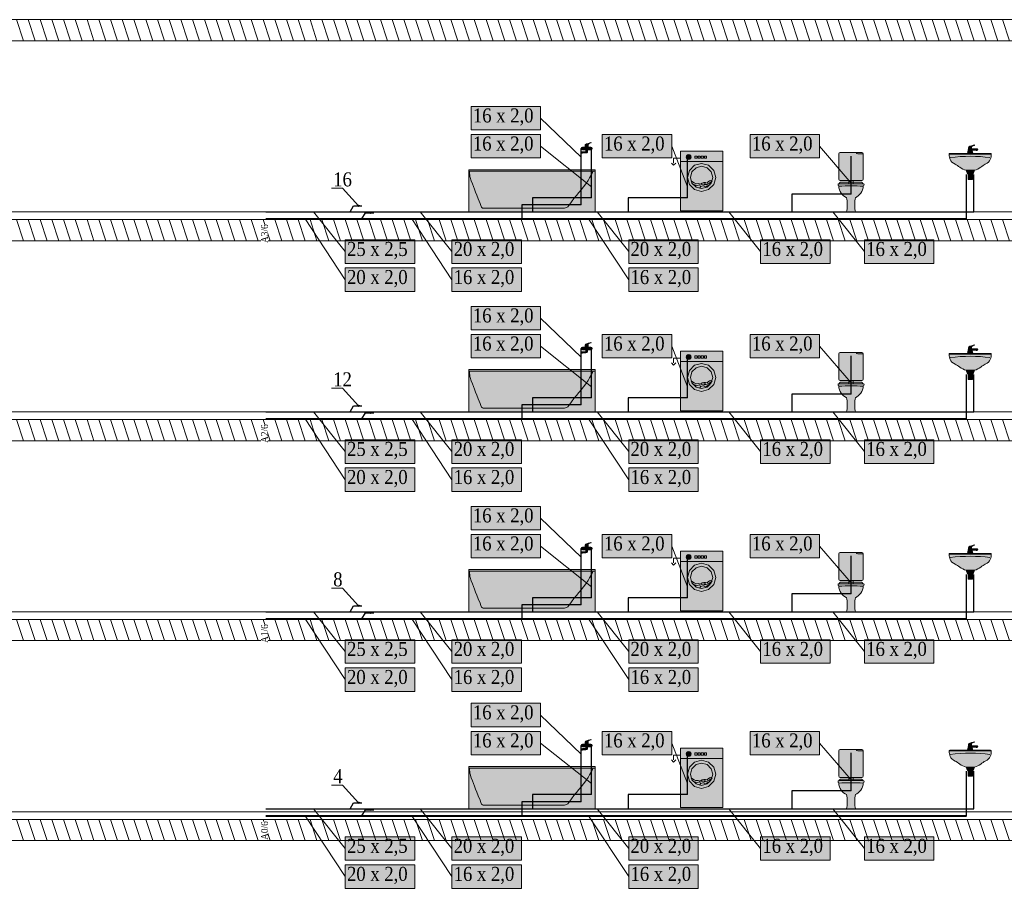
# Model space of a CAD drawing. Header units: millimetres. Extents: x -102560 to 77680, y 7163 to 33028.
# Tile 79 of 80: x 55976 to 70010, y 15051 to 27431. Entities that reach past the tile are written whole.
import ezdxf
from ezdxf.enums import TextEntityAlignment as Align

# ---------------------------------------------------------------- set-up
doc = ezdxf.new("R2010")
doc.units = ezdxf.units.MM
for name, color, linetype, lineweight, true_color in [('IS_Działka wody ciepłej', 1, 'Continuous', 30, 0xff0000), ('IS_Działka wody zimnej_etykieta', 7, 'Continuous', 0, 0x000000), ('IS_Konstrukcja (Rozwinięcie)', 7, 'Continuous', 9, 0x000000), ('IS_Odbiornik2', 7, 'Continuous', 0, 0x000000), ('IS_Pralka', 7, 'Continuous', 5, 0x000000), ('IS_Przybory sanitarne1', 7, 'Continuous', 0, 0x000000), ('IS_Rozcięte połączenie rozwinięcia2', 7, 'Continuous', 0, 0x000000), ('IS_Umywalka', 7, 'Continuous', 5, 0x000000), ('IS_Wanna', 7, 'Continuous', 5, 0x000000)]:
    doc.layers.add(name, color=color, linetype=linetype, lineweight=lineweight, true_color=true_color)
doc.layers.add('IS_Działka wody zimnej', color=5, linetype='Continuous', lineweight=30)
doc.layers.add('RR_IWK_ciepla woda', color=10, linetype='C.W.U.', lineweight=40)
doc.styles.add('Garamond_____', font='GARA.TTF')
doc.styles.get("Standard").update_dxf_attribs({"font": 'arial.ttf'})
doc.linetypes.add('C.W.U.', pattern='A,16.8,-4.8,["C.W.U.",Standard,S=2.4,R=0,X=-2.4,Y=-1.2],-10.2', length=31.8)

# ---------------------------------------------------------------- blocks, each defined once
blk = doc.blocks.new('16_TypRysWodKan_PralkaAutomatycznaCzescKan_00000000-0000-0000-0000-000000000000_Normal')
at = {"layer": 'IS_Pralka', "lineweight": 50, "true_color": 0xffffff, "transparency": 33554687}
blk.add_hatch(color=7, dxfattribs=at).paths.add_polyline_path([(-0.3, 0.425), (-0.3, -0.425), (0.3, -0.425), (0.3, 0.425)])
h = blk.add_hatch(color=7, dxfattribs=at)
edge = h.paths.add_edge_path(flags=0)
edge.add_ellipse((-0.185, 0.34), major_axis=(0.035, 0), ratio=1, start_angle=0, end_angle=360)
h = blk.add_hatch(color=7, dxfattribs=at)
edge = h.paths.add_edge_path(flags=0)
edge.add_ellipse((0, 0.05), major_axis=(0.2, 0), ratio=1, start_angle=0, end_angle=360)
h = blk.add_hatch(color=7, dxfattribs=at)
edge = h.paths.add_edge_path(flags=0)
edge.add_ellipse((0, 0.05), major_axis=(0.16, 0), ratio=1, start_angle=0, end_angle=360)
at = {"layer": 'IS_Pralka', "lineweight": -2}
for points in [[(-0.3, 0.425), (0.3, 0.425), (0.3, -0.425), (-0.3, -0.425)], [(-0.095, 0.325), (-0.095, 0.355), (-0.065, 0.355), (-0.065, 0.325)], [(-0.05, 0.325), (-0.05, 0.355), (-0.02, 0.355), (-0.02, 0.325)], [(-0.005, 0.325), (-0.005, 0.355), (0.025, 0.355), (0.025, 0.325)], [(0.04, 0.325), (0.04, 0.355), (0.07, 0.355), (0.07, 0.325)]]:
    blk.add_lwpolyline(points, close=True, dxfattribs=at)
for points in [[(-0.3, 0.325), (-0.4, 0.325), (-0.4, 0.255)], [(-0.43, 0.255), (-0.4, 0.225), (-0.37, 0.255)]]:
    blk.add_lwpolyline(points, dxfattribs=at)
at = {"layer": 'IS_Pralka'}
for points in [[(-0.15, 0.34), (-0.155, 0.357), (-0.168, 0.37), (-0.185, 0.375), (-0.203, 0.37), (-0.215, 0.357), (-0.22, 0.34), (-0.215, 0.323), (-0.203, 0.31), (-0.185, 0.305), (-0.168, 0.31), (-0.155, 0.323)], [(0.2, 0.05), (0.173, 0.15), (0.1, 0.223), (0, 0.25), (-0.1, 0.223), (-0.173, 0.15), (-0.2, 0.05), (-0.173, -0.05), (-0.1, -0.123), (0, -0.15), (0.1, -0.123), (0.173, -0.05)], [(0.16, 0.05), (0.138, 0.13), (0.08, 0.188), (0, 0.21), (-0.08, 0.188), (-0.138, 0.13), (-0.16, 0.05), (-0.138, -0.03), (-0.08, -0.088), (0, -0.11), (0.08, -0.088), (0.138, -0.03)]]:
    blk.add_lwpolyline(points, close=True, dxfattribs=at)
at = {"layer": 'IS_Pralka', "lineweight": -2}
blk.add_polyline3d([(-0.3, 0.275, 0), (0.3, 0.275, 0)], dxfattribs=at)
for points, knots in [([(-0.15, 0), (-0.12, -0.015), (-0.095, -0.045), (-0.07, -0.04), (-0.04, -0.035), (-0.015, -0.045), (0, -0.05), (0.035, -0.05), (0.04, -0.03), (0.065, -0.05)], [0, 0, 0, 0, 1, 1, 1, 2, 2, 2, 3, 3, 3, 3]), ([(-0.015, -0.045), (0.01, -0.02), (0.05, -0.015), (0.08, -0.03), (0.1, -0.01), (0.12, 0.025), (0.15, -0.01)], [0, 0, 0, 0, 1, 1, 1, 2, 2, 2, 2]), ([(-0.015, -0.08), (-0.025, -0.035), (-0.045, -0.07), (-0.07, -0.07), (-0.095, -0.065), (-0.095, -0.05), (-0.13, -0.045)], [0, 0, 0, 0, 1, 1, 1, 2, 2, 2, 2]), ([(-0.03, -0.105), (-0.01, -0.055), (0.03, -0.075), (0.055, -0.085), (0.08, -0.08), (0.075, -0.065), (0.12, -0.055)], [0, 0, 0, 0, 1, 1, 1, 2, 2, 2, 2]), ([(0.025, -0.075), (0.035, -0.04), (0.07, -0.06), (0.1, -0.04), (0.115, -0.03), (0.13, -0.01), (0.15, -0.01)], [0, 0, 0, 0, 1, 1, 1, 2, 2, 2, 2])]:
    blk.add_open_spline(points, degree=3, knots=knots, dxfattribs=at)
blk = doc.blocks.new('16_TypRysWodKan_Wanna_00000000-0000-0000-0000-000000000000_Normal')
at = {"layer": 'IS_Wanna', "lineweight": 50, "true_color": 0xffffff, "transparency": 33554687}
blk.add_hatch(color=7, dxfattribs=at).paths.add_polyline_path([(-0.9, 0.3), (-0.9, -0.3), (0.9, -0.3), (0.9, 0.3)])
at = {"layer": 'IS_Wanna', "lineweight": -2}
blk.add_lwpolyline([(-0.9, 0.3), (0.9, 0.3), (0.9, -0.3), (-0.9, -0.3)], close=True, dxfattribs=at)
blk.add_polyline3d([(-0.9, 0.28, 0), (0.9, 0.28, 0)], dxfattribs=at)
blk.add_open_spline([(0.87, 0.28), (0.87, 0.255), (0.825, 0.19), (0.8, 0.145), (0.715, 0.015), (0.625, -0.065), (0.525, -0.21), (0.51, -0.24), (0.48, -0.25), (0.435, -0.25), (-0.025, -0.25), (-0.01, -0.25), (-0.695, -0.25), (-0.71, -0.25), (-0.725, -0.23), (-0.74, -0.18), (-0.81, 0.005), (-0.835, 0.045), (-0.88, 0.19), (-0.885, 0.205), (-0.89, 0.235), (-0.89, 0.28)], degree=3, knots=[0, 0, 0, 0, 1, 1, 1, 2, 2, 2, 3, 3, 3, 4, 4, 4, 5, 5, 5, 6, 6, 6, 7, 7, 7, 7], dxfattribs=at)
blk = doc.blocks.new('16_TypRysWodKan_BateriaCzerpalna_00000000-0000-0000-0000-000000000000_Normal')
at = {"layer": 'IS_Odbiornik2', "lineweight": 50, "true_color": 0xffffff, "transparency": 33554687}
h = blk.add_hatch(color=7, dxfattribs=at)
edge = h.paths.add_edge_path(flags=0)
edge.add_spline(control_points=[(-0.07977, -0.01), (-0.07977, -0.02), (-0.06977, -0.03), (-0.05977, -0.03), (-0.02977, -0.03), (0.03023, -0.03), (0.06023, -0.03), (0.07523, -0.03), (0.08023, -0.025), (0.08023, -0.01), (0.08023, 0.005), (0.07023, 0.01), (0.06023, 0.01), (0.02523, 0.01), (-0.02477, 0.01), (-0.05977, 0.01), (-0.06977, 0.01), (-0.07977, 0), (-0.07977, -0.01)], knot_values=[-6, -6, -6, -6, -5, -5, -5, -4, -4, -4, -3, -3, -3, -2, -2, -2, -1, -1, -1, 0, 0, 0, 0], weights=[1, 1, 1, 1, 1, 1, 1, 1, 1, 1, 1, 1, 1, 1, 1, 1, 1, 1, 1], degree=3, periodic=0)
h = blk.add_hatch(color=7, dxfattribs=at)
edge = h.paths.add_edge_path(flags=0)
edge.add_spline(control_points=[(-0.01977, 0.03), (0.00023, 0.03), (0.00023, 0.03), (0.02023, 0.03), (0.02023, 0.05), (0.02023, 0.05), (0.02523, 0.055), (0.03023, 0.06), (0.04023, 0.065), (0.06023, 0.07), (0.06523, 0.07), (0.06523, 0.075), (0.06023, 0.075), (0.05023, 0.075), (-0.00477, 0.055), (-0.01477, 0.05), (-0.01977, 0.045), (-0.01977, 0.04), (-0.01977, 0.03)], knot_values=[-6, -6, -6, -6, -5, -5, -5, -4, -4, -4, -3, -3, -3, -2, -2, -2, -1, -1, -1, 0, 0, 0, 0], weights=[1, 1, 1, 1, 1, 1, 1, 1, 1, 1, 1, 1, 1, 1, 1, 1, 1, 1, 1], degree=3, periodic=0)
for points in [[(-0.01977, 0.01), (0.02023, 0.01), (0.02023, 0.03), (-0.01977, 0.03)], [(0.01023, -0.03), (-0.00977, -0.03), (-0.00977, -0.04), (0.01023, -0.04)]]:
    blk.add_hatch(color=7, dxfattribs=at).paths.add_polyline_path(points)
h = blk.add_hatch(color=7, dxfattribs=at)
edge = h.paths.add_edge_path(flags=0)
edge.add_spline(control_points=[(0.01023, -0.04), (0.00023, -0.04), (0.00023, -0.04), (-0.00977, -0.04), (-0.00977, -0.05), (-0.00977, -0.055), (-0.01477, -0.055), (-0.02977, -0.055), (-0.01477, -0.055), (-0.05977, -0.055), (-0.06977, -0.055), (-0.07477, -0.06), (-0.07477, -0.065), (-0.07477, -0.07), (-0.07477, -0.07), (-0.07477, -0.075), (-0.06977, -0.075), (-0.06477, -0.075), (-0.05977, -0.075), (-0.05977, -0.07), (-0.05977, -0.07), (-0.05477, -0.07), (0.01023, -0.07), (-0.04977, -0.07), (-0.00977, -0.07), (0.00023, -0.07), (0.01023, -0.07), (0.01023, -0.06), (0.01023, -0.05), (0.01023, -0.05), (0.01023, -0.04)], knot_values=[-10, -10, -10, -10, -9, -9, -9, -8, -8, -8, -7, -7, -7, -6, -6, -6, -5, -5, -5, -4, -4, -4, -3, -3, -3, -2, -2, -2, -1, -1, -1, 0, 0, 0, 0], weights=[1, 1, 1, 1, 1, 1, 1, 1, 1, 1, 1, 1, 1, 1, 1, 1, 1, 1, 1, 1, 1, 1, 1, 1, 1, 1, 1, 1, 1, 1, 1], degree=3, periodic=0)
at = {"layer": 'IS_Odbiornik2', "lineweight": -2}
for points in [[(-0.01977, 0.01), (-0.01977, 0.03), (0.02023, 0.03), (0.02023, 0.01)], [(0.01023, -0.03), (0.01023, -0.04), (-0.00977, -0.04), (-0.00977, -0.03)]]:
    blk.add_lwpolyline(points, close=True, dxfattribs=at)
for points, knots in [([(-0.07977, -0.01), (-0.07977, 0), (-0.06977, 0.01), (-0.05977, 0.01), (-0.02477, 0.01), (0.02523, 0.01), (0.06023, 0.01), (0.07023, 0.01), (0.08023, 0.005), (0.08023, -0.01), (0.08023, -0.025), (0.07523, -0.03), (0.06023, -0.03), (0.03023, -0.03), (-0.02977, -0.03), (-0.05977, -0.03), (-0.06977, -0.03), (-0.07977, -0.02), (-0.07977, -0.01)], [0, 0, 0, 0, 1, 1, 1, 2, 2, 2, 3, 3, 3, 4, 4, 4, 5, 5, 5, 6, 6, 6, 6]), ([(-0.01977, 0.03), (-0.01977, 0.04), (-0.01977, 0.045), (-0.01477, 0.05), (-0.00477, 0.055), (0.05023, 0.075), (0.06023, 0.075), (0.06523, 0.075), (0.06523, 0.07), (0.06023, 0.07), (0.04023, 0.065), (0.03023, 0.06), (0.02523, 0.055), (0.02023, 0.05), (0.02023, 0.05), (0.02023, 0.03)], [0, 0, 0, 0, 1, 1, 1, 2, 2, 2, 3, 3, 3, 4, 4, 4, 5, 5, 5, 5]), ([(0.01023, -0.04), (0.01023, -0.05), (0.01023, -0.05), (0.01023, -0.06), (0.01023, -0.07), (0.00023, -0.07), (-0.00977, -0.07), (-0.04977, -0.07), (0.01023, -0.07), (-0.05477, -0.07), (-0.05977, -0.07), (-0.05977, -0.07), (-0.05977, -0.075), (-0.06477, -0.075), (-0.06977, -0.075), (-0.07477, -0.075), (-0.07477, -0.07), (-0.07477, -0.07), (-0.07477, -0.065), (-0.07477, -0.06), (-0.06977, -0.055), (-0.05977, -0.055), (-0.01477, -0.055), (-0.02977, -0.055), (-0.01477, -0.055), (-0.00977, -0.055), (-0.00977, -0.05), (-0.00977, -0.04)], [0, 0, 0, 0, 1, 1, 1, 2, 2, 2, 3, 3, 3, 4, 4, 4, 5, 5, 5, 6, 6, 6, 7, 7, 7, 8, 8, 8, 9, 9, 9, 9])]:
    blk.add_open_spline(points, degree=3, knots=knots, dxfattribs=at)
blk = doc.blocks.new('16_TypRysWodKan_MiskaUstStojaca_00000000-0000-0000-0000-000000000000_Normal')
at = {"layer": 'IS_Przybory sanitarne1', "lineweight": 50, "true_color": 0xffffff, "transparency": 33554687}
h = blk.add_hatch(color=7, dxfattribs=at)
edge = h.paths.add_edge_path(flags=0)
edge.add_spline(control_points=[(-0.175, 0.19), (-0.185, 0.19), (-0.185, 0.19), (-0.185, 0.175), (-0.185, 0.165), (-0.185, 0.16), (-0.175, 0.16), (-0.175, 0.075), (-0.12, 0.02), (-0.065, -0.01), (-0.05, -0.06), (-0.05, -0.165), (-0.065, -0.21), (-0.03, -0.21), (0.035, -0.21), (0.065, -0.21), (0.05, -0.165), (0.05, -0.06), (0.065, -0.01), (0.115, 0.02), (0.175, 0.075), (0.175, 0.16), (0.185, 0.16), (0.185, 0.165), (0.185, 0.175), (0.185, 0.19), (0.185, 0.19), (0.175, 0.19), (0.05, 0.19), (-0.07, 0.19), (-0.175, 0.19)], knot_values=[0, 0, 0, 0, 1, 1, 1, 2, 2, 2, 3, 3, 3, 4, 4, 4, 5, 5, 5, 6, 6, 6, 7, 7, 7, 8, 8, 8, 9, 9, 9, 10, 10, 10, 10], weights=[1, 1, 1, 1, 1, 1, 1, 1, 1, 1, 1, 1, 1, 1, 1, 1, 1, 1, 1, 1, 1, 1, 1, 1, 1, 1, 1, 1, 1, 1, 1], degree=3, periodic=0)
h = blk.add_hatch(color=7, dxfattribs=at)
edge = h.paths.add_edge_path(flags=0)
edge.add_spline(control_points=[(-0.175, 0.185), (0, 0.185), (0, 0.185), (0.175, 0.185), (0.17, 0.2), (0.16, 0.21), (0.15, 0.21), (-0.025, 0.21), (0.02, 0.21), (-0.15, 0.21), (-0.16, 0.21), (-0.17, 0.2), (-0.175, 0.185)], knot_values=[-4, -4, -4, -4, -3, -3, -3, -2, -2, -2, -1, -1, -1, 0, 0, 0, 0], weights=[1, 1, 1, 1, 1, 1, 1, 1, 1, 1, 1, 1, 1], degree=3, periodic=0)
at = {"layer": 'IS_Przybory sanitarne1', "lineweight": -2}
for points, knots in [([(-0.175, 0.19), (-0.185, 0.19), (-0.185, 0.19), (-0.185, 0.175), (-0.185, 0.165), (-0.185, 0.16), (-0.175, 0.16), (-0.175, 0.075), (-0.12, 0.02), (-0.065, -0.01), (-0.05, -0.06), (-0.05, -0.165), (-0.065, -0.21), (-0.03, -0.21), (0.035, -0.21), (0.065, -0.21), (0.05, -0.165), (0.05, -0.06), (0.065, -0.01), (0.115, 0.02), (0.175, 0.075), (0.175, 0.16), (0.185, 0.16), (0.185, 0.165), (0.185, 0.175), (0.185, 0.19), (0.185, 0.19), (0.175, 0.19), (0.05, 0.19), (-0.07, 0.19), (-0.175, 0.19)], [0, 0, 0, 0, 1, 1, 1, 2, 2, 2, 3, 3, 3, 4, 4, 4, 5, 5, 5, 6, 6, 6, 7, 7, 7, 8, 8, 8, 9, 9, 9, 10, 10, 10, 10]), ([(-0.175, 0.185), (-0.17, 0.2), (-0.16, 0.21), (-0.15, 0.21), (0.02, 0.21), (-0.025, 0.21), (0.15, 0.21), (0.16, 0.21), (0.17, 0.2), (0.175, 0.185)], [0, 0, 0, 0, 1, 1, 1, 2, 2, 2, 3, 3, 3, 3])]:
    blk.add_open_spline(points, degree=3, knots=knots, dxfattribs=at)
blk.add_open_spline([(-0.175, 0.155), (-0.055, 0.16), (0.06, 0.16), (0.175, 0.155)], degree=3, dxfattribs=at)
blk = doc.blocks.new('16_TypRysWodKan_SpluczkaUstepowaWlotSrodekNatynk_00000000-0000-0000-0000-000000000000_Normal')
at = {"layer": 'IS_Odbiornik2', "lineweight": 50, "true_color": 0xffffff, "transparency": 33554687}
h = blk.add_hatch(color=7, dxfattribs=at)
edge = h.paths.add_edge_path(flags=0)
edge.add_spline(control_points=[(0.125, 0.225), (0.025, 0.225), (-0.075, 0.225), (-0.125, 0.225), (-0.175, 0.225), (-0.175, 0.225), (-0.175, 0.175), (-0.175, 0.075), (-0.175, -0.025), (-0.175, -0.125), (-0.175, -0.175), (-0.175, -0.175), (-0.125, -0.175), (0, -0.175), (0.05, -0.175), (0.125, -0.175), (0.175, -0.175), (0.175, -0.175), (0.175, -0.125), (0.175, 0.025), (0.175, 0.08), (0.175, 0.175), (0.175, 0.225), (0.175, 0.225), (0.125, 0.225)], knot_values=[-8, -8, -8, -8, -7, -7, -7, -6, -6, -6, -5, -5, -5, -4, -4, -4, -3, -3, -3, -2, -2, -2, -1, -1, -1, 0, 0, 0, 0], weights=[1, 1, 1, 1, 1, 1, 1, 1, 1, 1, 1, 1, 1, 1, 1, 1, 1, 1, 1, 1, 1, 1, 1, 1, 1], degree=3, periodic=0)
at = {"layer": 'IS_Odbiornik2', "lineweight": -2}
for points in [[(0.125, 0.225, 0), (0.125, 0.225, 0), (0.125, 0.225, 0)], [(-0.03, -0.175, 0), (-0.03, -0.225, 0)], [(0.03, -0.175, 0), (0.03, -0.225, 0)]]:
    blk.add_polyline3d(points, dxfattribs=at)
for points, knots in [([(0.125, 0.225), (0.175, 0.225), (0.175, 0.225), (0.175, 0.175), (0.175, 0.08), (0.175, 0.025), (0.175, -0.125), (0.175, -0.175), (0.175, -0.175), (0.125, -0.175), (0.05, -0.175), (0, -0.175), (-0.125, -0.175), (-0.175, -0.175), (-0.175, -0.175), (-0.175, -0.125), (-0.175, -0.025), (-0.175, 0.075), (-0.175, 0.175), (-0.175, 0.225), (-0.175, 0.225), (-0.125, 0.225), (-0.075, 0.225), (0.025, 0.225), (0.125, 0.225)], [0, 0, 0, 0, 1, 1, 1, 2, 2, 2, 3, 3, 3, 4, 4, 4, 5, 5, 5, 6, 6, 6, 7, 7, 7, 8, 8, 8, 8]), ([(0.075, 0.225), (0.075, 0.215), (0.085, 0.205), (0.095, 0.205), (0.145, 0.205), (0.15, 0.205), (0.175, 0.205)], [0, 0, 0, 0, 1, 1, 1, 2, 2, 2, 2])]:
    blk.add_open_spline(points, degree=3, knots=knots, dxfattribs=at)
blk = doc.blocks.new('16_TypRysWodKan_UmywalkaPojedyncza_00000000-0000-0000-0000-000000000000_Normal')
at = {"layer": 'IS_Umywalka', "lineweight": 50, "true_color": 0xffffff, "transparency": 33554687}
h = blk.add_hatch(color=7, dxfattribs=at)
edge = h.paths.add_edge_path(flags=0)
edge.add_spline(control_points=[(-0.3, 0.17), (-0.3, 0.12), (-0.29, 0.07), (-0.215, 0.03), (-0.175, 0.015), (-0.125, -0.04), (-0.06, -0.055), (-0.025, -0.055), (0.01, -0.055), (0.06, -0.055), (0.13, -0.04), (0.175, 0.015), (0.215, 0.03), (0.29, 0.07), (0.3, 0.12), (0.3, 0.175), (0.3, 0.185), (0.3, 0.185), (0.29, 0.185), (0.04, 0.185), (-0.05, 0.185), (-0.29, 0.185), (-0.3, 0.185), (-0.3, 0.185), (-0.3, 0.17)], knot_values=[0, 0, 0, 0, 1, 1, 1, 2, 2, 2, 3, 3, 3, 4, 4, 4, 5, 5, 5, 6, 6, 6, 7, 7, 7, 8, 8, 8, 8], weights=[1, 1, 1, 1, 1, 1, 1, 1, 1, 1, 1, 1, 1, 1, 1, 1, 1, 1, 1, 1, 1, 1, 1, 1, 1], degree=3, periodic=0)
for points in [[(-0.06, -0.055), (-0.04, -0.105), (0.04, -0.105), (0.06, -0.055)], [(-0.03, -0.105), (-0.03, -0.185), (0.03, -0.185), (0.03, -0.105)]]:
    blk.add_hatch(color=7, dxfattribs=at).paths.add_polyline_path(points)
at = {"layer": 'IS_Umywalka', "lineweight": -2}
for points in [[(-0.06, -0.055), (-0.04, -0.105), (0.04, -0.105), (0.06, -0.055)], [(-0.03, -0.105), (-0.03, -0.185), (0.03, -0.185), (0.03, -0.105)]]:
    blk.add_lwpolyline(points, close=True, dxfattribs=at)
blk.add_polyline3d([(-0.3, 0.175, 0), (0.3, 0.175, 0)], dxfattribs=at)
blk.add_open_spline([(-0.3, 0.17), (-0.3, 0.12), (-0.29, 0.07), (-0.215, 0.03), (-0.175, 0.015), (-0.125, -0.04), (-0.06, -0.055), (-0.025, -0.055), (0.01, -0.055), (0.06, -0.055), (0.13, -0.04), (0.175, 0.015), (0.215, 0.03), (0.29, 0.07), (0.3, 0.12), (0.3, 0.175), (0.3, 0.185), (0.3, 0.185), (0.29, 0.185), (0.04, 0.185), (-0.05, 0.185), (-0.29, 0.185), (-0.3, 0.185), (-0.3, 0.185), (-0.3, 0.17)], degree=3, knots=[0, 0, 0, 0, 1, 1, 1, 2, 2, 2, 3, 3, 3, 4, 4, 4, 5, 5, 5, 6, 6, 6, 7, 7, 7, 8, 8, 8, 8], dxfattribs=at)
blk.add_open_spline([(-0.285, 0.125), (-0.1, 0.15), (0.11, 0.15), (0.28, 0.125)], degree=3, dxfattribs=at)
blk = doc.blocks.new('16_TypRysWodKan_BateriaStojaca_00000000-0000-0000-0000-000000000000_Normal')
at = {"layer": 'IS_Odbiornik2', "lineweight": 50, "true_color": 0xffffff, "transparency": 33554687}
blk.add_hatch(color=7, dxfattribs=at).paths.add_polyline_path([(-0.04078, -0.06), (0.03922, -0.06), (0.02922, -0.02), (0.08422, -0.015), (0.08422, -0.02), (0.09922, -0.02), (0.09922, -0.015), (0.10922, -0.01), (0.10422, 0.005), (0.01922, 0.01), (-0.02578, 0.01)])
h = blk.add_hatch(color=7, dxfattribs=at)
edge = h.paths.add_edge_path(flags=0)
edge.add_spline(control_points=[(-0.02578, 0.01), (-0.00328, 0.01), (-0.00328, 0.01), (0.01922, 0.01), (0.01922, 0.03), (0.01922, 0.035), (0.02422, 0.04), (0.02922, 0.045), (0.03922, 0.05), (0.05922, 0.055), (0.06422, 0.055), (0.06422, 0.06), (0.05922, 0.06), (0.04922, 0.06), (-0.01078, 0.04), (-0.02078, 0.035), (-0.02578, 0.03), (-0.02578, 0.02), (-0.02578, 0.01)], knot_values=[-6, -6, -6, -6, -5, -5, -5, -4, -4, -4, -3, -3, -3, -2, -2, -2, -1, -1, -1, 0, 0, 0, 0], weights=[1, 1, 1, 1, 1, 1, 1, 1, 1, 1, 1, 1, 1, 1, 1, 1, 1, 1, 1], degree=3, periodic=0)
at = {"layer": 'IS_Odbiornik2', "lineweight": -2}
blk.add_lwpolyline([(-0.04078, -0.06), (-0.02578, 0.01), (0.01922, 0.01), (0.10422, 0.005), (0.10922, -0.01), (0.09922, -0.015), (0.09922, -0.02), (0.08422, -0.02), (0.08422, -0.015), (0.02922, -0.02), (0.03922, -0.06)], close=True, dxfattribs=at)
blk.add_polyline3d([(0.09922, -0.015, 0), (0.08422, -0.015, 0)], dxfattribs=at)
blk.add_open_spline([(-0.02578, 0.01), (-0.02578, 0.02), (-0.02578, 0.03), (-0.02078, 0.035), (-0.01078, 0.04), (0.04922, 0.06), (0.05922, 0.06), (0.06422, 0.06), (0.06422, 0.055), (0.05922, 0.055), (0.03922, 0.05), (0.02922, 0.045), (0.02422, 0.04), (0.01922, 0.035), (0.01922, 0.03), (0.01922, 0.01)], degree=3, knots=[0, 0, 0, 0, 1, 1, 1, 2, 2, 2, 3, 3, 3, 4, 4, 4, 5, 5, 5, 5], dxfattribs=at)

msp = doc.modelspace()

# ---------------------------------------------------------------- hatches: boundary and pattern name
at = {"layer": 'IS_Działka wody ciepłej', "extrusion": (0, 0, -1)}
for points in [[(-61022, 24678), (-60971, 24695), (-60971, 24661)], [(-61022, 21828), (-60971, 21845), (-60971, 21811)], [(-61022, 18978), (-60971, 18995), (-60971, 18961)], [(-61022, 16171), (-60971, 16188), (-60971, 16154)]]:
    msp.add_hatch(color=256, dxfattribs=at).paths.add_polyline_path(points)
at = {"layer": 'IS_Działka wody zimnej', "extrusion": (0, 0, -1)}
for points in [[(-60855, 24778), (-60804, 24795), (-60804, 24761)], [(-60855, 21928), (-60804, 21945), (-60804, 21911)], [(-60855, 19078), (-60804, 19095), (-60804, 19061)], [(-60855, 16271), (-60804, 16288), (-60804, 16254)]]:
    msp.add_hatch(color=256, dxfattribs=at).paths.add_polyline_path(points)
at = {"layer": 'IS_Działka wody zimnej_etykieta', "lineweight": 50, "true_color": 0xffffff, "transparency": 33554687}
for points in [[(62411, 25860), (63401, 25860), (63401, 26194), (62411, 26194)], [(62411, 25460), (63401, 25460), (63401, 25794), (62411, 25794)], [(64279, 25460), (65270, 25460), (65270, 25794), (64279, 25794)], [(66388, 25460), (67378, 25460), (67378, 25794), (66388, 25794)], [(60617, 23958), (61607, 23958), (61607, 24292), (60617, 24292)], [(62137, 23958), (63127, 23958), (63127, 24292), (62137, 24292)], [(64657, 23958), (65647, 23958), (65647, 24292), (64657, 24292)], [(66537, 23958), (67527, 23958), (67527, 24292), (66537, 24292)], [(68017, 23958), (69007, 23958), (69007, 24292), (68017, 24292)], [(60617, 23558), (61607, 23558), (61607, 23892), (60617, 23892)], [(62137, 23558), (63127, 23558), (63127, 23892), (62137, 23892)], [(64657, 23558), (65647, 23558), (65647, 23892), (64657, 23892)], [(62411, 23010), (63401, 23010), (63401, 23344), (62411, 23344)], [(62411, 22610), (63401, 22610), (63401, 22944), (62411, 22944)], [(64279, 22610), (65270, 22610), (65270, 22944), (64279, 22944)], [(66388, 22610), (67378, 22610), (67378, 22944), (66388, 22944)], [(60617, 21108), (61607, 21108), (61607, 21442), (60617, 21442)], [(62137, 21108), (63127, 21108), (63127, 21442), (62137, 21442)], [(64657, 21108), (65647, 21108), (65647, 21442), (64657, 21442)], [(66537, 21108), (67527, 21108), (67527, 21442), (66537, 21442)], [(68017, 21108), (69007, 21108), (69007, 21442), (68017, 21442)], [(60617, 20708), (61607, 20708), (61607, 21042), (60617, 21042)], [(62137, 20708), (63127, 20708), (63127, 21042), (62137, 21042)], [(64657, 20708), (65647, 20708), (65647, 21042), (64657, 21042)], [(62411, 20160), (63401, 20160), (63401, 20494), (62411, 20494)], [(62411, 19760), (63401, 19760), (63401, 20094), (62411, 20094)], [(64279, 19760), (65270, 19760), (65270, 20094), (64279, 20094)], [(66388, 19760), (67378, 19760), (67378, 20094), (66388, 20094)], [(60617, 18258), (61607, 18258), (61607, 18592), (60617, 18592)], [(62137, 18258), (63127, 18258), (63127, 18592), (62137, 18592)], [(64657, 18258), (65647, 18258), (65647, 18592), (64657, 18592)], [(66537, 18258), (67527, 18258), (67527, 18592), (66537, 18592)], [(68017, 18258), (69007, 18258), (69007, 18592), (68017, 18592)], [(60617, 17858), (61607, 17858), (61607, 18192), (60617, 18192)], [(62137, 17858), (63127, 17858), (63127, 18192), (62137, 18192)], [(64657, 17858), (65647, 17858), (65647, 18192), (64657, 18192)], [(62411, 17354), (63401, 17354), (63401, 17688), (62411, 17688)], [(62411, 16954), (63401, 16954), (63401, 17288), (62411, 17288)], [(64279, 16954), (65270, 16954), (65270, 17288), (64279, 17288)], [(66388, 16954), (67378, 16954), (67378, 17288), (66388, 17288)], [(60617, 15451), (61607, 15451), (61607, 15785), (60617, 15785)], [(62137, 15451), (63127, 15451), (63127, 15785), (62137, 15785)], [(64657, 15451), (65647, 15451), (65647, 15785), (64657, 15785)], [(66537, 15451), (67527, 15451), (67527, 15785), (66537, 15785)], [(68017, 15451), (69007, 15451), (69007, 15785), (68017, 15785)], [(60617, 15051), (61607, 15051), (61607, 15385), (60617, 15385)], [(62137, 15051), (63127, 15051), (63127, 15385), (62137, 15385)], [(64657, 15051), (65647, 15051), (65647, 15385), (64657, 15385)]]:
    msp.add_hatch(color=7, dxfattribs=at).paths.add_polyline_path(points)
at = {"layer": 'IS_Konstrukcja (Rozwinięcie)', "true_color": 0xc0c0c0, "transparency": 33554687, "extrusion": (0, 0, -1)}
h = msp.add_hatch(dxfattribs=at)
h.set_pattern_fill('ANSI31', color=9, scale=50.000001, angle=206.6202, style=0)
h.set_pattern_definition([(251.62016, (2400, 27280.6), (150.6517, -50.0563), [])])
h.paths.add_polyline_path([(-77680, 27431), (-77680, 27131), (-2610, 27131), (-2610, 27431)])
h = msp.add_hatch(dxfattribs=at)
h.set_pattern_fill('ANSI31', color=9, scale=50.000001, angle=206.6202, style=0)
h.set_pattern_definition([(251.62016, (2400, 24430.6), (150.6517, -50.0563), [])])
h.paths.add_polyline_path([(-77680, 24581), (-77680, 24281), (-2610, 24281), (-2610, 24581)])
h = msp.add_hatch(dxfattribs=at)
h.set_pattern_fill('ANSI31', color=9, scale=50.000001, angle=206.6202, style=0)
h.set_pattern_definition([(251.62016, (2400, 21580.6), (150.6517, -50.0563), [])])
h.paths.add_polyline_path([(-77680, 21731), (-77680, 21431), (-2610, 21431), (-2610, 21731)])
h = msp.add_hatch(dxfattribs=at)
h.set_pattern_fill('ANSI31', color=9, scale=50.000001, angle=206.6202, style=0)
h.set_pattern_definition([(251.62016, (2400, 18730.6), (150.6517, -50.0563), [])])
h.paths.add_polyline_path([(-77680, 18881), (-77680, 18581), (-2610, 18581), (-2610, 18881)])
h = msp.add_hatch(dxfattribs=at)
h.set_pattern_fill('ANSI31', color=9, scale=50.000001, angle=206.6202, style=0)
h.set_pattern_definition([(251.62016, (2400, 15880.6), (150.6517, -50.0563), [])])
h.paths.add_polyline_path([(-77680, 16031), (-77680, 15731), (-2610, 15731), (-2610, 16031)])

# ---------------------------------------------------------------- linework, layer by layer
at = {"layer": 'IS_Działka wody ciepłej'}
for p, q in [((63978, 24793), (63978, 25594)), ((69473, 24593), (69473, 25225)), ((63978, 24793), (63133, 24793)), ((63133, 24793), (63133, 24593)), ((63978, 21943), (63978, 22744)), ((69473, 21743), (69473, 22375)), ((63978, 21943), (63133, 21943)), ((63133, 21943), (63133, 21743)), ((63978, 19093), (63978, 19894)), ((69473, 18893), (69473, 19525)), ((63978, 19093), (63133, 19093)), ((63133, 19093), (63133, 18893)), ((63978, 16286), (63978, 17087)), ((69473, 16086), (69473, 16719)), ((63978, 16286), (63133, 16286)), ((63133, 16286), (63133, 16086))]:
    msp.add_line(p, q, dxfattribs=at)
for points in [[(60852, 24593), (60903, 24678), (61022, 24678)], [(60852, 21743), (60903, 21828), (61022, 21828)], [(60852, 18893), (60903, 18978), (61022, 18978)], [(60852, 16086), (60903, 16171), (61022, 16171)]]:
    msp.add_lwpolyline(points, dxfattribs=at)
at = {"layer": 'IS_Działka wody zimnej'}
for p, q in [((64128, 24893), (64128, 25594)), ((65496, 24893), (65496, 25504)), ((67825, 24946), (67825, 25488)), ((69574, 24693), (69574, 25225)), ((64128, 24893), (63283, 24893)), ((63283, 24893), (63283, 24693)), ((65496, 24893), (64651, 24893)), ((64651, 24893), (64651, 24693)), ((67825, 24946), (66980, 24946)), ((66980, 24946), (66980, 24693)), ((64128, 22043), (64128, 22744)), ((65496, 22043), (65496, 22654)), ((67825, 22096), (67825, 22638)), ((69574, 21843), (69574, 22375)), ((64128, 22043), (63283, 22043)), ((63283, 22043), (63283, 21843)), ((65496, 22043), (64651, 22043)), ((64651, 22043), (64651, 21843)), ((67825, 22096), (66980, 22096)), ((66980, 22096), (66980, 21843)), ((64128, 19193), (64128, 19894)), ((65496, 19193), (65496, 19804)), ((67825, 19246), (67825, 19788)), ((69574, 18993), (69574, 19525)), ((67825, 19246), (66980, 19246)), ((66980, 19246), (66980, 18993)), ((64128, 19193), (63283, 19193)), ((63283, 19193), (63283, 18993)), ((65496, 19193), (64651, 19193)), ((64651, 19193), (64651, 18993)), ((64128, 16386), (64128, 17087)), ((65496, 16386), (65496, 16997)), ((67825, 16439), (67825, 16981)), ((69574, 16186), (69574, 16719)), ((67825, 16439), (66980, 16439)), ((66980, 16439), (66980, 16186)), ((64128, 16386), (63283, 16386)), ((63283, 16386), (63283, 16186)), ((65496, 16386), (64651, 16386)), ((64651, 16386), (64651, 16186))]:
    msp.add_line(p, q, dxfattribs=at)
at = {"layer": 'IS_Działka wody zimnej', "ltscale": 20}
for p, q in [((59484, 24693), (69574, 24693)), ((59484, 21843), (69574, 21843)), ((59484, 18993), (69574, 18993)), ((59484, 16186), (69574, 16186))]:
    msp.add_line(p, q, dxfattribs=at)
at = {"layer": 'IS_Działka wody zimnej'}
for points in [[(60685, 24693), (60736, 24778), (60855, 24778)], [(60685, 21843), (60736, 21928), (60855, 21928)], [(60685, 18993), (60736, 19078), (60855, 19078)], [(60685, 16186), (60736, 16271), (60855, 16271)]]:
    msp.add_lwpolyline(points, dxfattribs=at)
at = {"layer": 'IS_Działka wody zimnej_etykieta'}
for p, q in [((63978, 25470), (63401, 26027)), ((64128, 25050), (63401, 25627)), ((65496, 25050), (65270, 25627)), ((67825, 25103), (67378, 25627)), ((60617, 23725), (60044, 24593)), ((60617, 24125), (60165, 24693)), ((62137, 23725), (61563, 24593)), ((62137, 24125), (61685, 24693)), ((64657, 23725), (64083, 24593)), ((64657, 24125), (64205, 24693)), ((66537, 24125), (66085, 24693)), ((68017, 24125), (67565, 24693)), ((63978, 22620), (63401, 23177)), ((64128, 22200), (63401, 22777)), ((65496, 22200), (65270, 22777)), ((67825, 22253), (67378, 22777)), ((60617, 21275), (60165, 21843)), ((62137, 21275), (61685, 21843)), ((64657, 21275), (64205, 21843)), ((66537, 21275), (66085, 21843)), ((68017, 21275), (67565, 21843)), ((60617, 20875), (60044, 21743)), ((62137, 20875), (61563, 21743)), ((64657, 20875), (64083, 21743)), ((63978, 19770), (63401, 20327)), ((64128, 19350), (63401, 19927)), ((65496, 19350), (65270, 19927)), ((67825, 19403), (67378, 19927)), ((60617, 18425), (60165, 18993)), ((62137, 18425), (61685, 18993)), ((64657, 18425), (64205, 18993)), ((66537, 18425), (66085, 18993)), ((68017, 18425), (67565, 18993)), ((60617, 18025), (60044, 18893)), ((62137, 18025), (61563, 18893)), ((64657, 18025), (64083, 18893)), ((63978, 16963), (63401, 17521)), ((64128, 16543), (63401, 17121)), ((65496, 16543), (65270, 17121)), ((67825, 16596), (67378, 17121)), ((60617, 15618), (60165, 16186)), ((62137, 15618), (61685, 16186)), ((64657, 15618), (64205, 16186)), ((66537, 15618), (66085, 16186)), ((68017, 15618), (67565, 16186)), ((60617, 15218), (60044, 16086)), ((62137, 15218), (61563, 16086)), ((64657, 15218), (64083, 16086))]:
    msp.add_line(p, q, dxfattribs=at)
for points in [[(62411, 25860), (63401, 25860), (63401, 26194), (62411, 26194)], [(62411, 25460), (63401, 25460), (63401, 25794), (62411, 25794)], [(64279, 25460), (65270, 25460), (65270, 25794), (64279, 25794)], [(66388, 25460), (67378, 25460), (67378, 25794), (66388, 25794)], [(60617, 23958), (61607, 23958), (61607, 24292), (60617, 24292)], [(62137, 23958), (63127, 23958), (63127, 24292), (62137, 24292)], [(64657, 23958), (65647, 23958), (65647, 24292), (64657, 24292)], [(66537, 23958), (67527, 23958), (67527, 24292), (66537, 24292)], [(68017, 23958), (69007, 23958), (69007, 24292), (68017, 24292)], [(60617, 23558), (61607, 23558), (61607, 23892), (60617, 23892)], [(62137, 23558), (63127, 23558), (63127, 23892), (62137, 23892)], [(64657, 23558), (65647, 23558), (65647, 23892), (64657, 23892)], [(62411, 23010), (63401, 23010), (63401, 23344), (62411, 23344)], [(62411, 22610), (63401, 22610), (63401, 22944), (62411, 22944)], [(64279, 22610), (65270, 22610), (65270, 22944), (64279, 22944)], [(66388, 22610), (67378, 22610), (67378, 22944), (66388, 22944)], [(60617, 21108), (61607, 21108), (61607, 21442), (60617, 21442)], [(62137, 21108), (63127, 21108), (63127, 21442), (62137, 21442)], [(64657, 21108), (65647, 21108), (65647, 21442), (64657, 21442)], [(66537, 21108), (67527, 21108), (67527, 21442), (66537, 21442)], [(68017, 21108), (69007, 21108), (69007, 21442), (68017, 21442)], [(60617, 20708), (61607, 20708), (61607, 21042), (60617, 21042)], [(62137, 20708), (63127, 20708), (63127, 21042), (62137, 21042)], [(64657, 20708), (65647, 20708), (65647, 21042), (64657, 21042)], [(62411, 20160), (63401, 20160), (63401, 20494), (62411, 20494)], [(62411, 19760), (63401, 19760), (63401, 20094), (62411, 20094)], [(64279, 19760), (65270, 19760), (65270, 20094), (64279, 20094)], [(66388, 19760), (67378, 19760), (67378, 20094), (66388, 20094)], [(60617, 18258), (61607, 18258), (61607, 18592), (60617, 18592)], [(62137, 18258), (63127, 18258), (63127, 18592), (62137, 18592)], [(64657, 18258), (65647, 18258), (65647, 18592), (64657, 18592)], [(66537, 18258), (67527, 18258), (67527, 18592), (66537, 18592)], [(68017, 18258), (69007, 18258), (69007, 18592), (68017, 18592)], [(60617, 17858), (61607, 17858), (61607, 18192), (60617, 18192)], [(62137, 17858), (63127, 17858), (63127, 18192), (62137, 18192)], [(64657, 17858), (65647, 17858), (65647, 18192), (64657, 18192)], [(62411, 17354), (63401, 17354), (63401, 17688), (62411, 17688)], [(62411, 16954), (63401, 16954), (63401, 17288), (62411, 17288)], [(64279, 16954), (65270, 16954), (65270, 17288), (64279, 17288)], [(66388, 16954), (67378, 16954), (67378, 17288), (66388, 17288)], [(60617, 15451), (61607, 15451), (61607, 15785), (60617, 15785)], [(62137, 15451), (63127, 15451), (63127, 15785), (62137, 15785)], [(64657, 15451), (65647, 15451), (65647, 15785), (64657, 15785)], [(66537, 15451), (67527, 15451), (67527, 15785), (66537, 15785)], [(68017, 15451), (69007, 15451), (69007, 15785), (68017, 15785)], [(60617, 15051), (61607, 15051), (61607, 15385), (60617, 15385)], [(62137, 15051), (63127, 15051), (63127, 15385), (62137, 15385)], [(64657, 15051), (65647, 15051), (65647, 15385), (64657, 15385)]]:
    msp.add_lwpolyline(points, close=True, dxfattribs=at)
at = {"layer": 'IS_Konstrukcja (Rozwinięcie)'}
for p, q in [((2670, 27431), (71971, 27431)), ((2670, 27131), (71971, 27131)), ((2670, 24693), (71971, 24693)), ((2670, 24581), (71971, 24581)), ((2670, 24281), (71971, 24281)), ((2670, 21843), (71971, 21843)), ((2670, 21731), (71971, 21731)), ((2670, 21431), (71971, 21431)), ((2670, 18993), (71971, 18993)), ((2670, 18881), (71971, 18881)), ((2670, 18581), (71971, 18581)), ((-60060, 16143), (71971, 16143)), ((2670, 16031), (71971, 16031)), ((2670, 15731), (71971, 15731))]:
    msp.add_line(p, q, dxfattribs=at)
at = {"layer": 'IS_Rozcięte połączenie rozwinięcia2'}
for p, q in [((60579, 25028), (60420, 25028)), ((60804, 24778), (60579, 25028)), ((60579, 22178), (60420, 22178)), ((60804, 21928), (60579, 22178)), ((60579, 19328), (60420, 19328)), ((60804, 19078), (60579, 19328)), ((60579, 16521), (60420, 16521)), ((60804, 16271), (60579, 16521))]:
    msp.add_line(p, q, dxfattribs=at)
at = {"layer": 'RR_IWK_ciepla woda', "linetype": 'Continuous', "ltscale": 20}
for p, q in [((59484, 24593), (69473, 24593)), ((59484, 21743), (69473, 21743)), ((59484, 18893), (69473, 18893)), ((59484, 16086), (69473, 16086))]:
    msp.add_line(p, q, dxfattribs=at)

# ---------------------------------------------------------------- block references
at = {"layer": 'IS_Odbiornik2', "xscale": 1000, "yscale": 1000, "zscale": 1000}
for name, p in [('16_TypRysWodKan_BateriaCzerpalna_00000000-0000-0000-0000-000000000000_Normal', (64057, 25604)), ('16_TypRysWodKan_BateriaStojaca_00000000-0000-0000-0000-000000000000_Normal', (69524, 25585)), ('16_TypRysWodKan_SpluczkaUstepowaWlotSrodekNatynk_00000000-0000-0000-0000-000000000000_Normal', (67825, 25313)), ('16_TypRysWodKan_BateriaCzerpalna_00000000-0000-0000-0000-000000000000_Normal', (64057, 22754)), ('16_TypRysWodKan_BateriaStojaca_00000000-0000-0000-0000-000000000000_Normal', (69524, 22735)), ('16_TypRysWodKan_SpluczkaUstepowaWlotSrodekNatynk_00000000-0000-0000-0000-000000000000_Normal', (67825, 22463)), ('16_TypRysWodKan_BateriaCzerpalna_00000000-0000-0000-0000-000000000000_Normal', (64057, 19904)), ('16_TypRysWodKan_BateriaStojaca_00000000-0000-0000-0000-000000000000_Normal', (69524, 19885)), ('16_TypRysWodKan_SpluczkaUstepowaWlotSrodekNatynk_00000000-0000-0000-0000-000000000000_Normal', (67825, 19613)), ('16_TypRysWodKan_BateriaCzerpalna_00000000-0000-0000-0000-000000000000_Normal', (64057, 17097)), ('16_TypRysWodKan_BateriaStojaca_00000000-0000-0000-0000-000000000000_Normal', (69524, 17079)), ('16_TypRysWodKan_SpluczkaUstepowaWlotSrodekNatynk_00000000-0000-0000-0000-000000000000_Normal', (67825, 16806))]:
    msp.add_blockref(name, p, dxfattribs=at)
at = {"layer": 'IS_Pralka', "xscale": 1000, "yscale": 1000, "zscale": 1000}
for p in [(65696, 25133), (65696, 22283), (65696, 19433), (65696, 16626)]:
    msp.add_blockref('16_TypRysWodKan_PralkaAutomatycznaCzescKan_00000000-0000-0000-0000-000000000000_Normal', p, dxfattribs=at)
at = {"layer": 'IS_Przybory sanitarne1', "xscale": 1000, "yscale": 1000, "zscale": 1000}
for p in [(67825, 24903), (67825, 22053), (67825, 19203), (67825, 16396)]:
    msp.add_blockref('16_TypRysWodKan_MiskaUstStojaca_00000000-0000-0000-0000-000000000000_Normal', p, dxfattribs=at)
at = {"layer": 'IS_Umywalka', "xscale": 1000, "yscale": 1000, "zscale": 1000}
for p in [(69524, 25340), (69524, 22490), (69524, 19640), (69524, 16834)]:
    msp.add_blockref('16_TypRysWodKan_UmywalkaPojedyncza_00000000-0000-0000-0000-000000000000_Normal', p, dxfattribs=at)
at = {"layer": 'IS_Wanna', "xscale": 1000, "yscale": 1000, "zscale": 1000}
for p in [(63277, 24993), (63277, 22143), (63277, 19293), (63277, 16486)]:
    msp.add_blockref('16_TypRysWodKan_Wanna_00000000-0000-0000-0000-000000000000_Normal', p, dxfattribs=at)

# ---------------------------------------------------------------- texts
at = {"layer": 'IS_Działka wody zimnej_etykieta', "color": 5, "transparency": 33554687, "style": 'Garamond_____'}
for s, p in [('16 x 2,0', (62436, 25766)), ('16 x 2,0', (64304, 25766)), ('16 x 2,0', (66413, 25766)), ('25 x 2,5', (60642, 24263)), ('20 x 2,0', (62162, 24263)), ('20 x 2,0', (64682, 24263)), ('16 x 2,0', (66562, 24263)), ('16 x 2,0', (68042, 24263)), ('16 x 2,0', (62436, 22916)), ('16 x 2,0', (64304, 22916)), ('16 x 2,0', (66413, 22916)), ('25 x 2,5', (60642, 21413)), ('20 x 2,0', (62162, 21413)), ('20 x 2,0', (64682, 21413)), ('16 x 2,0', (66562, 21413)), ('16 x 2,0', (68042, 21413)), ('16 x 2,0', (62436, 20066)), ('16 x 2,0', (64304, 20066)), ('16 x 2,0', (66413, 20066)), ('25 x 2,5', (60642, 18563)), ('20 x 2,0', (62162, 18563)), ('20 x 2,0', (64682, 18563)), ('16 x 2,0', (66562, 18563)), ('16 x 2,0', (68042, 18563)), ('16 x 2,0', (62436, 17259)), ('16 x 2,0', (64304, 17259)), ('16 x 2,0', (66413, 17259)), ('25 x 2,5', (60642, 15757)), ('20 x 2,0', (62162, 15757)), ('20 x 2,0', (64682, 15757)), ('16 x 2,0', (66562, 15757)), ('16 x 2,0', (68042, 15757))]:
    msp.add_text(s, height=200, dxfattribs=at).set_placement(p, align=Align.TOP_LEFT)
at = {"layer": 'IS_Rozcięte połączenie rozwinięcia2', "style": 'Garamond_____'}
for s, p in [('16', (60445, 24995)), ('12', (60445, 22145)), ('8', (60445, 19295)), ('4', (60445, 16489))]:
    msp.add_text(s, height=200, dxfattribs=at).set_placement(p, align=Align.BOTTOM_LEFT)
at = {"layer": 'RR_IWK_ciepla woda', "linetype": 'Continuous', "ltscale": 20, "style": 'Garamond_____'}
for s, p in [('16 x 2,0', (62436, 26166)), ('20 x 2,0', (60642, 23863)), ('16 x 2,0', (62162, 23863)), ('16 x 2,0', (64682, 23863)), ('16 x 2,0', (62436, 23316)), ('20 x 2,0', (60642, 21013)), ('16 x 2,0', (62162, 21013)), ('16 x 2,0', (64682, 21013)), ('16 x 2,0', (62436, 20466)), ('20 x 2,0', (60642, 18163)), ('16 x 2,0', (62162, 18163)), ('16 x 2,0', (64682, 18163)), ('16 x 2,0', (62436, 17659)), ('20 x 2,0', (60642, 15357)), ('16 x 2,0', (62162, 15357)), ('16 x 2,0', (64682, 15357))]:
    msp.add_text(s, height=200, dxfattribs=at).set_placement(p, align=Align.TOP_LEFT)

# ---------------------------------------------------------------- next in the draw order: texts
at = {"char_height": 100, "width": 260.58, "attachment_point": 1, "rotation": 90, "style": 'Garamond_____', "bg_fill": 3, "box_fill_scale": 1, "bg_fill_color": 256, "bg_fill_true_color": 13158600, "bg_fill_transparency": 0}
for s, insert in [('A3/6', (59416, 24249)), ('A2/6', (59416, 21399)), ('A1/6', (59416, 18549)), ('A0/6', (59416, 15742))]:
    msp.add_mtext(s, dxfattribs=dict(at, insert=insert))

doc.saveas('drawing.dxf')
